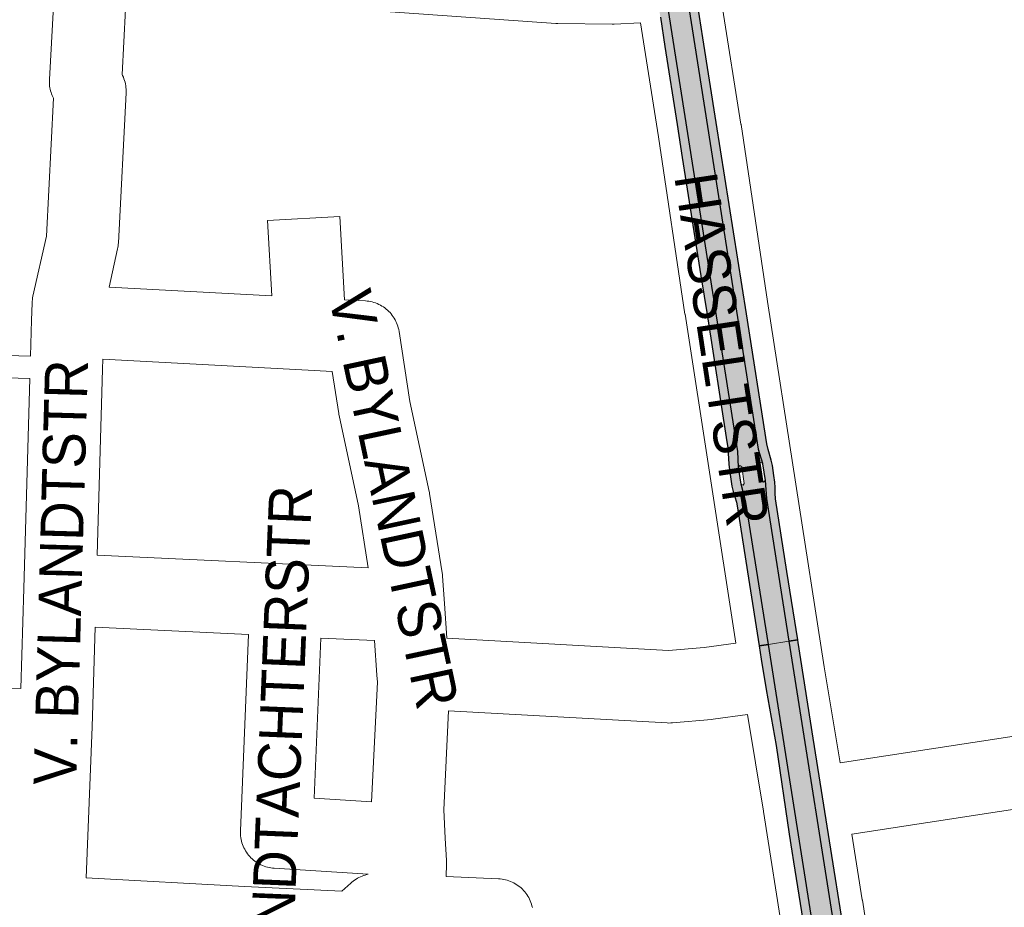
# Paper-space layout 'Layout1' of a CAD drawing. Header units: metres. Extents: x 123097 to 144122, y 392739 to 407589.
# Tile 237 of 256: x 133148 to 133326, y 397838 to 397998. Entities that reach past the tile are written whole.
import ezdxf
from ezdxf.enums import TextEntityAlignment as Align

# ---------------------------------------------------------------- set-up
doc = ezdxf.new("R2010")
doc.units = ezdxf.units.M
doc.header["$MEASUREMENT"] = 0
for name, color, linetype, lineweight in [('gs-anno-wegen algemeen tekst', 7, 'Continuous', 0), ('gs-knt-aanvullende hoofdweg', 7, 'Continuous', 0), ('gs-knt-paden', 7, 'Continuous', 0), ('gs-knt-wegen algemeen', 7, 'Continuous', 0), ('ir-ARC-asfalt-hoofdwegen-te inspecteren', 5, 'Continuous', 0), ('ir-ARC-fietspaden naastliggend- te inspecteren', 1, 'Continuous', 0)]:
    doc.layers.add(name, color=color, linetype=linetype, lineweight=lineweight)
doc.styles.add('Style-Arial', font='arial.ttf')

psp = doc.layouts.get("Layout1")

# ---------------------------------------------------------------- hatches: boundary and pattern name
at = {"layer": 'ir-ARC-asfalt-hoofdwegen-te inspecteren', "linetype": 'Continuous', "lineweight": 13}
for points in [[(133267.639, 398007.833), (133263.686, 398009.189), (133277.648, 397920.214), (133277.747, 397917.384), (133278.038, 397917.681), (133278.359, 397917.417), (133278.805, 397914.449), (133278.59, 397914.118), (133278.233, 397914.288), (133279.1, 397911.054), (133283.147, 397885.456), (133286.831, 397886.022), (133282.781, 397911.742), (133282.574, 397914.954), (133282.285, 397914.661), (133281.969, 397914.925), (133281.505, 397917.897), (133281.73, 397918.216), (133282.086, 397918.057), (133281.311, 397920.598)], [(133286.831, 397886.022), (133283.147, 397885.456), (133297, 397797.826), (133297.122, 397795.338), (133296.524, 397792.92), (133295.256, 397790.775), (133293.426, 397789.085), (133297.188, 397787.386), (133300.614, 397785.082), (133301.339, 397786.609), (133301.908, 397787.919), (133301.819, 397789.345), (133296.23, 397826.341)]]:
    psp.add_hatch(color=5, dxfattribs=at).paths.add_polyline_path(points, flags=0)
at = {"layer": 'ir-ARC-fietspaden naastliggend- te inspecteren', "linetype": 'Continuous', "lineweight": 30}
for points in [[(133277.747, 397917.384), (133277.648, 397920.214), (133263.686, 398009.189), (133261.885, 398009.807), (133262.596, 398005.34), (133263.661, 397998.652), (133263.702, 397998.396), (133264.492, 397993.125), (133266.721, 397979.094), (133267.639, 397973.132), (133270.991, 397951.832), (133271.574, 397948.182), (133272.119, 397944.848), (133275.687, 397921.943), (133275.837, 397920.897), (133275.929, 397919.891), (133276.026, 397917.893), (133276.125, 397916.898), (133276.561, 397913.926), (133276.798, 397912.954), (133277.132, 397912.014), (133277.427, 397911.04), (133277.567, 397910.022), (133279.589, 397897.405), (133281.492, 397885.202), (133283.147, 397885.456), (133279.1, 397911.054), (133278.233, 397914.288)], [(133267.639, 398007.833), (133281.311, 397920.598), (133282.086, 397918.057), (133282.115, 397917.96), (133282.574, 397914.954), (133282.781, 397911.742), (133286.831, 397886.022), (133288.435, 397886.269), (133286.46, 397898.583), (133284.411, 397911.685), (133284.356, 397912.685), (133284.372, 397913.698), (133284.319, 397914.688), (133284.148, 397915.884), (133283.869, 397917.647), (133283.652, 397918.633), (133283.086, 397920.549), (133282.845, 397921.574), (133279.182, 397944.946), (133273.736, 397979.442), (133271.369, 397994.688), (133270.752, 397998.537), (133269.746, 398004.892), (133269.375, 398007.237)], [(133293.426, 397789.085), (133295.256, 397790.775), (133296.524, 397792.92), (133297.122, 397795.338), (133297, 397797.826), (133283.147, 397885.456), (133281.492, 397885.202), (133281.869, 397882.787), (133282.728, 397877.311), (133284.561, 397867.255), (133286.887, 397851.294), (133287.371, 397848.192), (133287.678, 397846.269), (133289.588, 397834.307), (133289.599, 397834.24), (133289.928, 397832.273), (133291.418, 397822.895), (133292.345, 397816.95), (133293.084, 397812.399), (133294.822, 397801.408), (133295.302, 397797.956), (133295.414, 397795.602), (133294.951, 397793.291), (133294.525, 397792.417), (133293.291, 397791.055), (133291.647, 397790.233), (133289.817, 397790.063)], [(133301.339, 397786.609), (133300.614, 397785.082), (133302.512, 397783.278), (133302.233, 397784.415), (133302.597, 397785.527), (133303.405, 397787.088), (133303.606, 397788.835), (133303.419, 397790.048), (133301.551, 397802.166), (133299.757, 397813.943), (133298.018, 397825.749), (133297.752, 397827.425), (133295.242, 397843.265), (133291.227, 397868.542), (133288.51, 397885.799), (133288.435, 397886.269), (133286.831, 397886.022), (133296.23, 397826.341), (133301.819, 397789.345), (133301.908, 397787.919)]]:
    psp.add_hatch(color=1, dxfattribs=at).paths.add_polyline_path(points, flags=0)

# ---------------------------------------------------------------- linework, layer by layer
at = {"layer": 'gs-knt-aanvullende hoofdweg', "color": 7, "linetype": 'Continuous', "flags": 128}
for points in [[(133274.916, 398000.02), (133278.212, 397979.131), (133278.222, 397979.069), (133282.985, 397947.183), (133293.17, 397881.425), (133296.058, 397864.147)], [(133277.314, 397885.666), (133268.139, 397944.903), (133268.132, 397944.944), (133263.371, 397976.82), (133260.131, 397997.351)], [(133290.836, 397791.397), (133291.456, 397792.338), (133291.895, 397793.313), (133291.829, 397794.476), (133290.174, 397804.988), (133290.171, 397805.013), (133289.599, 397808.723), (133289.594, 397808.754), (133282.296, 397855.381), (133282.293, 397855.395), (133279.382, 397872.807)], [(133298.162, 397851.298), (133300.061, 397839.458), (133300.068, 397839.412), (133304.437, 397811.056)]]:
    psp.add_lwpolyline(points, dxfattribs=at)
at = {"layer": 'gs-knt-paden', "color": 7, "linetype": 'Continuous', "flags": 128}
for points in [[(133082.504, 397939.249), (133150.308, 397937.364)], [(133150.194, 397933.346), (133082.407, 397935.23)]]:
    psp.add_lwpolyline(points, dxfattribs=at)
at = {"layer": 'gs-knt-wegen algemeen', "color": 7, "linetype": 'Continuous', "flags": 128}
for points in [[(133150.308, 397937.364), (133150.489, 397943.828), (133150.575, 397946.912), (133150.591, 397947.223), (133150.622, 397947.534), (133150.668, 397947.842), (133150.728, 397948.148), (133153.144, 397958.972), (133154.403, 397983.813), (133154.299, 397984.035), (133154.18, 397984.302), (133154.074, 397984.574), (133153.98, 397984.85), (133153.899, 397985.131), (133153.83, 397985.415), (133153.774, 397985.701), (133153.731, 397985.99), (133153.701, 397986.281), (133153.684, 397986.572), (133153.68, 397986.864), (133153.69, 397987.156), (133154.403, 398000.362), (133154.394, 398009.758), (133154.393, 398011.103)], [(133260.131, 397997.351), (133255.396, 397997.12), (133255.196, 397997.113), (133254.996, 397997.113), (133245.234, 397997.238), (133245.044, 397997.243), (133244.854, 397997.254), (133167.421, 398002.773)], [(133167.413, 397999.838), (133166.779, 397988.091), (133166.878, 397987.88), (133167.007, 397987.588), (133167.121, 397987.29), (133167.221, 397986.987), (133167.305, 397986.679), (133167.374, 397986.368), (133167.428, 397986.053), (133167.467, 397985.737), (133167.49, 397985.418), (133167.497, 397985.099), (133167.489, 397984.781), (133166.12, 397957.762), (133166.1, 397957.488), (133166.069, 397957.215), (133166.026, 397956.943), (133165.972, 397956.674), (133164.432, 397949.775)], [(133205.969, 397962.511), (133206.816, 397947.521), (133210.579, 397947.309), (133210.894, 397947.283), (133211.207, 397947.242), (133211.518, 397947.186), (133211.826, 397947.115), (133212.13, 397947.03), (133212.43, 397946.929), (133212.724, 397946.814), (133213.012, 397946.685), (133213.294, 397946.543), (133213.569, 397946.386), (133213.836, 397946.217), (133214.094, 397946.034), (133214.343, 397945.84), (133214.582, 397945.633), (133214.811, 397945.416), (133215.029, 397945.187), (133215.236, 397944.948), (133215.431, 397944.699), (133215.613, 397944.441), (133215.783, 397944.175), (133215.94, 397943.901), (133216.083, 397943.619), (133216.213, 397943.331), (133216.328, 397943.036), (133216.429, 397942.737), (133216.515, 397942.433), (133216.587, 397942.125), (133216.643, 397941.814), (133218.614, 397929.202), (133222.092, 397912.959), (133222.126, 397912.79), (133222.155, 397912.621), (133224.435, 397898.317), (133224.475, 397898.026), (133224.501, 397897.733), (133224.835, 397892.811), (133225.26, 397886.544), (133265.183, 397884.326), (133271.596, 397884.898), (133277.314, 397885.666)], [(133163.318, 397936.796), (133163.267, 397934.993), (133162.291, 397901.544)], [(133162.291, 397901.544), (133211.105, 397899.23), (133209.324, 397910.401), (133205.844, 397926.654), (133205.809, 397926.833), (133205.778, 397927.012), (133204.591, 397934.606), (133200.289, 397934.85), (133163.318, 397936.796)], [(133148.564, 397877.528), (133149.09, 397895.534), (133150.194, 397933.346)], [(133161.911, 397888.528), (133161.386, 397870.578), (133160.328, 397843.392)], [(133160.328, 397843.392), (133188.805, 397841.853), (133206.357, 397840.988), (133207.943, 397842.453), (133208.17, 397842.652), (133208.405, 397842.841), (133208.649, 397843.019), (133208.901, 397843.185), (133209.16, 397843.339), (133209.427, 397843.482), (133209.699, 397843.611), (133209.977, 397843.728), (133210.261, 397843.832), (133210.549, 397843.923), (133210.841, 397844), (133211.065, 397844.049), (133194.191, 397845.131), (133193.877, 397845.158), (133193.564, 397845.2), (133193.254, 397845.258), (133192.947, 397845.33), (133192.644, 397845.417), (133192.345, 397845.518), (133192.052, 397845.634), (133191.764, 397845.764), (133191.484, 397845.908), (133191.21, 397846.065), (133190.945, 397846.235), (133190.688, 397846.418), (133190.44, 397846.613), (133190.202, 397846.82), (133189.974, 397847.039), (133189.757, 397847.268), (133189.551, 397847.507), (133189.358, 397847.756), (133189.176, 397848.014), (133189.007, 397848.28), (133188.852, 397848.554), (133188.71, 397848.836), (133188.581, 397849.124), (133188.467, 397849.418), (133188.367, 397849.717), (133188.282, 397850.021), (133188.211, 397850.328), (133188.156, 397850.639), (133188.115, 397850.952), (133188.09, 397851.266), (133188.08, 397851.581), (133188.086, 397851.897), (133189.539, 397887.218), (133161.911, 397888.528)], [(133201.357, 397857.736), (133211.717, 397857.1), (133212.744, 397878.674), (133212.66, 397879.922), (133212.238, 397886.142), (133202.545, 397886.601), (133201.357, 397857.736)], [(133081.064, 397879.494), (133148.564, 397877.528)], [(133279.382, 397872.807), (133273.185, 397871.975), (133272.898, 397871.943), (133265.87, 397871.316), (133265.558, 397871.295), (133265.244, 397871.29), (133264.931, 397871.3), (133225.532, 397873.489), (133224.683, 397855.658), (133224.978, 397850.537), (133225.209, 397846.535), (133225.218, 397846.318), (133225.22, 397846.1), (133225.214, 397845.883), (133225.119, 397843.642), (133234.555, 397843.239), (133234.873, 397843.218), (133235.19, 397843.181), (133235.504, 397843.128), (133235.816, 397843.06), (133236.124, 397842.977), (133236.428, 397842.879), (133236.726, 397842.767), (133237.019, 397842.639), (133237.305, 397842.498), (133237.584, 397842.343), (133237.854, 397842.174), (133238.117, 397841.992), (133238.37, 397841.798), (133238.613, 397841.591), (133238.846, 397841.373), (133239.067, 397841.143), (133239.277, 397840.903), (133239.476, 397840.653), (133239.661, 397840.394), (133239.834, 397840.126), (133239.994, 397839.849), (133240.14, 397839.565), (133240.271, 397839.275), (133240.388, 397838.978), (133240.491, 397838.676), (133240.579, 397838.369), (133240.651, 397838.058)], [(133296.058, 397864.147), (133336.433, 397870.297)], [(133338.467, 397857.437), (133298.162, 397851.298)]]:
    psp.add_lwpolyline(points, dxfattribs=at)
psp.add_lwpolyline([(133164.432, 397949.775), (133193.735, 397948.233), (133192.97, 397961.775, -0.3555787), (133192.978, 397961.785), (133205.959, 397962.518, -0.3555776), (133205.969, 397962.511)], format="xyb", dxfattribs=at)
at = {"layer": 'ir-ARC-asfalt-hoofdwegen-te inspecteren', "color": 5, "linetype": 'Continuous', "lineweight": 13}
psp.add_lwpolyline([(133267.639, 398007.833), (133263.686, 398009.189), (133277.648, 397920.214), (133277.747, 397917.384), (133278.038, 397917.681), (133278.359, 397917.417), (133278.805, 397914.449), (133278.59, 397914.118), (133278.233, 397914.288), (133279.1, 397911.054), (133283.147, 397885.456), (133286.831, 397886.022), (133282.781, 397911.742), (133282.574, 397914.954), (133282.285, 397914.661), (133281.969, 397914.925), (133281.505, 397917.897), (133281.73, 397918.216), (133282.086, 397918.057), (133281.311, 397920.598)], close=True, dxfattribs=at)
at = {"layer": 'ir-ARC-asfalt-hoofdwegen-te inspecteren', "color": 5, "linetype": 'Continuous', "lineweight": 13, "flags": 128}
psp.add_lwpolyline([(133286.831, 397886.022), (133283.147, 397885.456), (133297, 397797.826), (133297.122, 397795.338), (133296.524, 397792.92), (133295.256, 397790.775), (133293.426, 397789.085), (133297.188, 397787.386), (133300.614, 397785.082), (133301.339, 397786.609), (133301.908, 397787.919), (133301.819, 397789.345), (133296.23, 397826.341)], close=True, dxfattribs=at)
at = {"layer": 'ir-ARC-fietspaden naastliggend- te inspecteren', "color": 1, "linetype": 'Continuous', "lineweight": 30}
for points in [[(133263.702, 397998.396), (133264.492, 397993.125), (133266.721, 397979.094), (133267.639, 397973.132), (133270.991, 397951.832), (133271.574, 397948.182), (133272.119, 397944.848), (133275.687, 397921.943), (133275.837, 397920.897), (133275.929, 397919.891), (133276.026, 397917.893), (133276.125, 397916.898), (133276.561, 397913.926), (133276.798, 397912.954), (133277.132, 397912.014), (133277.427, 397911.04), (133277.567, 397910.022), (133279.589, 397897.405), (133281.492, 397885.202), (133283.147, 397885.456), (133279.1, 397911.054), (133278.233, 397914.288), (133277.747, 397917.384), (133277.648, 397920.214), (133263.686, 398009.189)], [(133297, 397797.826), (133283.147, 397885.456), (133281.492, 397885.202), (133281.869, 397882.787), (133282.728, 397877.311), (133284.561, 397867.255), (133286.887, 397851.294), (133287.371, 397848.192), (133287.678, 397846.269), (133289.588, 397834.307)]]:
    psp.add_lwpolyline(points, dxfattribs=at)
for points in [[(133267.639, 398007.833), (133281.311, 397920.598), (133282.086, 397918.057), (133282.115, 397917.96), (133282.574, 397914.954), (133282.781, 397911.742), (133286.831, 397886.022), (133288.435, 397886.269), (133286.46, 397898.583), (133284.411, 397911.685), (133284.356, 397912.685), (133284.372, 397913.698), (133284.319, 397914.688), (133284.148, 397915.884), (133283.869, 397917.647), (133283.652, 397918.633), (133283.086, 397920.549), (133282.845, 397921.574), (133279.182, 397944.946), (133273.736, 397979.442), (133271.369, 397994.688), (133270.752, 397998.537), (133269.746, 398004.892), (133269.375, 398007.237)], [(133301.339, 397786.609), (133300.614, 397785.082), (133302.512, 397783.278), (133302.233, 397784.415), (133302.597, 397785.527), (133303.405, 397787.088), (133303.606, 397788.835), (133303.419, 397790.048), (133301.551, 397802.166), (133299.757, 397813.943), (133298.018, 397825.749), (133297.752, 397827.425), (133295.242, 397843.265), (133291.227, 397868.542), (133288.51, 397885.799), (133288.435, 397886.269), (133286.831, 397886.022), (133296.23, 397826.341), (133301.819, 397789.345), (133301.908, 397787.919)]]:
    psp.add_lwpolyline(points, close=True, dxfattribs=at)

# ---------------------------------------------------------------- texts
at = {"layer": 'gs-anno-wegen algemeen tekst', "color": 7, "linetype": 'Continuous', "style": 'Style-Arial', "width": 0.909091}
for s, rotation, p in [('V. BYLANDTSTR', 282.08546, (133215.726, 397911.596)), ('V. BYLANDTACHTERSTR', 87.64289, (133194.757, 397855.693))]:
    psp.add_text(s, height=7.7, rotation=rotation, dxfattribs=at).set_placement(p, align=Align.MIDDLE_CENTER)
at = {"layer": 'gs-anno-wegen algemeen tekst', "color": 7, "style": 'Style-Arial', "width": 0.909091}
psp.add_text('V. BYLANDTSTR', height=7.7, rotation=88.40346, dxfattribs=at).set_placement((133155.735, 397898.437), align=Align.MIDDLE_CENTER)
at = {"layer": 'gs-anno-wegen algemeen tekst', "color": 7, "insert": (133274.715, 397938.587), "char_height": 7.7, "attachment_point": 5, "rotation": 278.5822, "line_spacing_factor": 0.6, "style": 'Style-Arial'}
psp.add_mtext('\\H1x;\\W0.909091;HASSELTSTR^J', dxfattribs=at)

doc.saveas('drawing.dxf')
